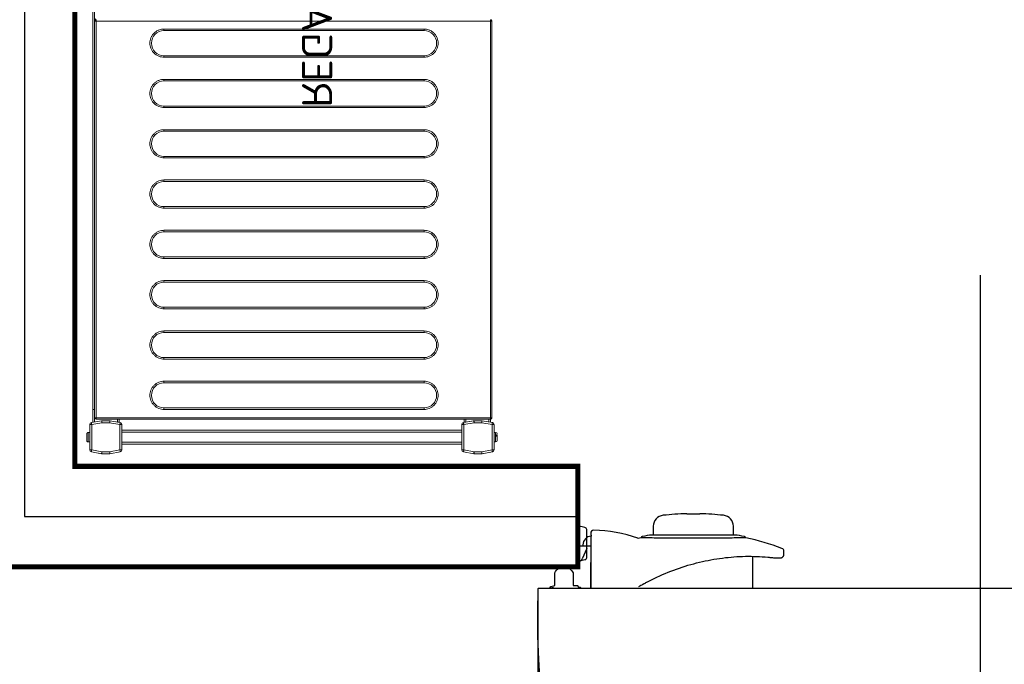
# Model space of a CAD drawing. Header units: millimetres. Extents: x 6161 to 8965, y -9035 to -5431.
# Tile 118 of 256: x 8078 to 8176, y -7327 to -7263. Entities that reach past the tile are written whole.
import ezdxf

# ---------------------------------------------------------------- set-up
doc = ezdxf.new("R2010")
doc.units = ezdxf.units.MM
doc.linetypes.add('DASHED', pattern=[19.05, 12.7, -6.35])
doc.layers.add('Komory', color=132, linetype='Continuous')
doc.layers.add('Regały', color=3, linetype='Continuous')
doc.styles.add('RomanS', font='romans.shx')
doc.linetypes.add('BATTING', pattern='A,0.0001,-0.1,[134,ltypeshp.shx,S=0.1,R=0,X=-0.1,Y=0],-0.2,[134,ltypeshp.shx,S=0.1,R=180,X=0.1,Y=0],-0.1', length=0.4001)

# ---------------------------------------------------------------- blocks, each defined once
blk = doc.blocks.new('*U586')
at = {"const_width": 0.5}
blk.add_lwpolyline([(140, 330), (140, 340), (200, 340), (200, 0), (0, 0), (0, 340), (60, 340), (60, 330), (10, 330), (10, 10), (190, 10), (190, 330)], close=True, dxfattribs=at)
at = {"color": 253, "linetype": 'BATTING', "ltscale": 12, "true_color": 0xadadad}
blk.add_lwpolyline([(60, 335), (5, 335), (5, 5), (195, 5), (195, 335), (140, 335)], dxfattribs=at)
blk = doc.blocks.new('*U504')
blk.add_line((40, 24), (40, -24))
at = {"transparency": 33554687}
for p, q in [((62.63, 7.099), (62.602, 3.943)), ((78.72, 7.099), (62.63, 7.099)), ((73.589, 6.764), (73.742, 6.855)), ((73.742, 6.855), (73.859, 6.923)), ((73.859, 6.923), (73.979, 6.989)), ((78.706, 7.099), (78.679, 1.943)), ((78.72, 2.949), (78.72, 7.099)), ((71.872, 5.879), (71.596, 5.757)), ((72.147, 6.005), (71.872, 5.879)), ((72.421, 6.135), (72.147, 6.005)), ((72.693, 6.269), (72.421, 6.135)), ((72.965, 6.407), (72.693, 6.269)), ((73.147, 6.502), (72.965, 6.407)), ((73.185, 6.523), (73.147, 6.502)), ((73.244, 6.556), (73.185, 6.523)), ((73.261, 6.566), (73.244, 6.556)), ((73.438, 6.673), (73.261, 6.566)), ((73.438, 6.673), (73.589, 6.764)), ((69.35, 4.923), (69.065, 4.837)), ((69.633, 5.014), (69.35, 4.923)), ((69.916, 5.108), (69.633, 5.014)), ((70.199, 5.207), (69.916, 5.108)), ((70.481, 5.309), (70.199, 5.207)), ((70.761, 5.415), (70.481, 5.309)), ((71.041, 5.525), (70.761, 5.415)), ((71.319, 5.639), (71.041, 5.525)), ((71.596, 5.757), (71.319, 5.639)), ((59.58, 3.925), (59.569, 3.912)), ((59.594, 3.941), (59.58, 3.925)), ((59.611, 3.961), (59.594, 3.941)), ((59.632, 3.984), (59.611, 3.961)), ((59.655, 4.011), (59.632, 3.984)), ((59.669, 4.027), (59.655, 4.011)), ((59.681, 4.04), (59.676, 4.035)), ((59.698, 4.052), (59.681, 4.04)), ((59.716, 4.063), (59.698, 4.052)), ((59.738, 4.072), (59.716, 4.063)), ((59.771, 4.082), (59.738, 4.072)), ((59.807, 4.089), (59.771, 4.082)), ((59.845, 4.094), (59.807, 4.089)), ((59.886, 4.097), (59.845, 4.094)), ((59.93, 4.1), (59.886, 4.097)), ((59.978, 4.101), (59.93, 4.1)), ((60.029, 4.102), (59.978, 4.101)), ((60.083, 4.101), (60.029, 4.102)), ((60.142, 4.1), (60.083, 4.101)), ((60.204, 4.098), (60.142, 4.1)), ((60.27, 4.095), (60.204, 4.098)), ((60.34, 4.091), (60.27, 4.095)), ((60.413, 4.087), (60.34, 4.091)), ((60.489, 4.082), (60.413, 4.087)), ((60.569, 4.076), (60.489, 4.082)), ((60.651, 4.069), (60.569, 4.076)), ((60.736, 4.062), (60.651, 4.069)), ((60.824, 4.055), (60.736, 4.062)), ((60.914, 4.047), (60.824, 4.055)), ((61.008, 4.038), (60.914, 4.047)), ((61.093, 4.03), (61.008, 4.038)), ((61.118, 4.027), (61.093, 4.03)), ((61.395, 4.003), (61.118, 4.027)), ((61.673, 3.982), (61.395, 4.003)), ((61.951, 3.966), (61.673, 3.982)), ((62.231, 3.953), (61.951, 3.966)), ((62.512, 3.944), (62.231, 3.953)), ((62.793, 3.94), (62.512, 3.944)), ((63.075, 3.939), (62.793, 3.94)), ((63.357, 3.942), (63.075, 3.939)), ((63.641, 3.949), (63.357, 3.942)), ((63.925, 3.96), (63.641, 3.949)), ((64.209, 3.975), (63.925, 3.96)), ((64.493, 3.994), (64.209, 3.975)), ((64.777, 4.017), (64.493, 3.994)), ((65.062, 4.044), (64.777, 4.017)), ((65.347, 4.075), (65.062, 4.044)), ((65.632, 4.109), (65.347, 4.075)), ((65.918, 4.148), (65.632, 4.109)), ((66.204, 4.191), (65.918, 4.148)), ((66.49, 4.237), (66.204, 4.191)), ((66.775, 4.288), (66.49, 4.237)), ((67.062, 4.342), (66.775, 4.288)), ((67.348, 4.401), (67.062, 4.342)), ((67.635, 4.464), (67.348, 4.401)), ((67.922, 4.53), (67.635, 4.464)), ((68.208, 4.601), (67.922, 4.53)), ((68.494, 4.676), (68.208, 4.601)), ((68.78, 4.754), (68.494, 4.676)), ((69.065, 4.837), (68.78, 4.754)), ((79.1, 3.989), (79.1, 2.889)), ((79.132, 3.16), (79.566, 4.183)), ((79.322, 4.279), (79.724, 4.386)), ((79.897, 4.471), (80, 4.499)), ((59.53, 3.83), (59.53, 3.432)), ((59.557, 3.898), (59.555, 3.896)), ((59.561, 3.903), (59.557, 3.898)), ((59.569, 3.912), (59.561, 3.903)), ((78.72, 2.949), (78.684, 2.949)), ((63.306, 2.101), (63.306, 2.101)), ((63.306, 2.101), (63.317, 2.101)), ((63.317, 2.101), (63.344, 2.101)), ((63.344, 2.101), (63.388, 2.102)), ((63.35, 2.101), (63.35, 2.08)), ((63.388, 2.102), (63.449, 2.103)), ((63.449, 2.103), (63.525, 2.105)), ((63.525, 2.105), (63.617, 2.106)), ((63.617, 2.106), (63.724, 2.108)), ((63.724, 2.108), (63.847, 2.11)), ((63.847, 2.11), (63.984, 2.113)), ((63.984, 2.113), (64.136, 2.115)), ((64.136, 2.115), (64.302, 2.118)), ((64.302, 2.118), (64.482, 2.12)), ((64.482, 2.12), (64.673, 2.123)), ((64.673, 2.123), (64.877, 2.126)), ((64.877, 2.126), (65.092, 2.129)), ((65.092, 2.129), (65.319, 2.131)), ((65.319, 2.131), (65.556, 2.134)), ((65.556, 2.134), (65.803, 2.137)), ((65.803, 2.137), (66.057, 2.139)), ((66.057, 2.139), (66.319, 2.141)), ((66.319, 2.141), (66.588, 2.143)), ((66.588, 2.143), (66.864, 2.145)), ((66.864, 2.145), (67.145, 2.146)), ((67.145, 2.146), (67.431, 2.148)), ((67.431, 2.148), (67.72, 2.149)), ((67.72, 2.149), (68.01, 2.149)), ((68.01, 2.149), (68.303, 2.15)), ((68.303, 2.15), (68.596, 2.15)), ((68.596, 2.15), (68.89, 2.15)), ((68.89, 2.15), (69.183, 2.149)), ((69.183, 2.149), (69.474, 2.148)), ((69.474, 2.148), (69.76, 2.147)), ((69.76, 2.147), (70.043, 2.146)), ((70.043, 2.146), (70.321, 2.144)), ((70.321, 2.144), (70.595, 2.142)), ((70.595, 2.142), (70.862, 2.14)), ((70.862, 2.14), (71.121, 2.138)), ((71.121, 2.138), (71.371, 2.135)), ((71.371, 2.135), (71.598, 2.133)), ((71.598, 2.133), (71.817, 2.131)), ((71.817, 2.131), (72.026, 2.128)), ((72.026, 2.128), (72.226, 2.125)), ((72.226, 2.125), (72.427, 2.123)), ((72.427, 2.123), (72.616, 2.12)), ((72.616, 2.12), (72.793, 2.117)), ((72.793, 2.117), (72.956, 2.115)), ((72.956, 2.115), (73.105, 2.112)), ((73.105, 2.112), (73.24, 2.11)), ((73.24, 2.11), (73.359, 2.108)), ((73.359, 2.108), (73.463, 2.106)), ((73.463, 2.106), (73.552, 2.104)), ((73.552, 2.104), (73.625, 2.103)), ((73.625, 2.103), (73.682, 2.102)), ((73.682, 2.102), (73.723, 2.101)), ((73.71, 2.08), (73.71, 2.101)), ((73.723, 2.101), (73.746, 2.101)), ((73.746, 2.101), (73.754, 2.101)), ((79.405, 2.889), (78.684, 2.889)), ((79.1, 2.064), (79.1, 1.382)), ((80, 2.899), (79.15, 2.899)), ((64.43, 1.824), (72.63, 1.824)), ((64.531, 1.824), (64.547, 0.941)), ((72.513, 0.941), (72.529, 1.824)), ((78.679, 1.927), (78.679, 1.943)), ((78.68, 1.896), (78.679, 1.927)), ((78.681, 1.871), (78.68, 1.896)), ((78.682, 1.854), (78.681, 1.871)), ((78.684, 1.849), (78.682, 1.854)), ((78.734, 1.849), (78.684, 1.849)), ((78.732, 1.649), (78.734, 1.849)), ((79.118, 1.278), (79.118, 1.267)), ((79.322, 1.08), (80, 0.899)), ((69.175, -0.294), (67.885, -0.294))]:
    blk.add_line(p, q, dxfattribs=at)
at = {"ltscale": 0.1, "transparency": 33554687}
blk.add_line((79.1, 2.889), (79.1, 2.064), dxfattribs=at)
at = {"transparency": 33554684}
for points in [[(-4, 7.229, 0.414214), (-3.92, 7.149), (83.92, 7.149, 0.414214), (84, 7.229), (84, 17.074, 0.414814), (83.926, 17.149), (-3.914, 17.149, 0.414814), (-4, 17.074), (-4, 7.229)], [(79.99, 6.949), (79.99, 6.999), (79.89, 6.999, -0.175422), (79.697, 7.068, -0.244753), (79.69, 7.086), (79.69, 7.124, -0.414214), (79.715, 7.149), (82.465, 7.149, -0.414214), (82.49, 7.124), (82.49, 7.086, -0.200685), (82.483, 7.068), (82.431, 7.033), (82.746, 7.102), (82.757, 7.054, -0.414214), (82.681, 6.934), (82.29, 6.849), (82.29, 5.57, -0.649069), (80.49, 5.599), (80.49, 6.849), (80.09, 6.849, -0.414214), (79.99, 6.949)]]:
    blk.add_lwpolyline(points, format="xyb", dxfattribs=at)
blk.add_lwpolyline([(80, 5), (80, -5)], dxfattribs=at)
at = {"color": 254, "linetype": 'DASHED', "true_color": 0xcfcfcf, "transparency": 33554684}
blk.add_arc((-7.1, 9.9), 91.128, 358.29304, 91.41577, dxfattribs=at)
at = {"transparency": 33554687}
for centre, radius, start, end in [((59.744, 3.962), 0.0994, 133.16224, 138.28437), ((79.4, 3.989), 0.3, 105, 180), ((80.026, 3.988), 0.5, 105, 157), ((59.63, 3.83), 0.1, 157.43873, 180), ((59.83, 3.432), 0.3, 179.92469, 249.38571), ((59.63, 3.83), 0.1, 138.55962, 157.43873), ((68.53, 26.549), 25, 249.37653, 257.94171), ((79.5, 3.004), 0.4, 157, 180), ((79.15, 2.949), 0.05, 180, 270), ((63.47, 2.08), 0.12, 180, 260.87795), ((67.446, 26.842), 25.2, 260.87795, 263.11218), ((69.614, 26.842), 25.2, 276.88782, 279.12205), ((73.59, 2.08), 0.12, 279.12205, 0), ((68.53, 26.549), 25, 282.06025, 282.64209), ((74.024, 2.057), 0.1, 70.80334, 102.83767), ((78.73, 15.349), 14, 250.50187, 268.75552), ((78.655, 2.789), 0.85, 271.62263, 0), ((79.405, 2.789), 0.1, 0, 90), ((64.43, 1.874), 0.05, 263.11218, 270), ((72.63, 1.874), 0.05, 270, 276.88782), ((78.432, 1.652), 0.3, 268.75552, 359.5), ((79.407, 1.382), 0.307, 179.99042, 199.87437), ((79.4, 1.37), 0.3, 200.09743, 255), ((65.647, 0.961), 1.1, 181, 263.57059), ((71.413, 0.961), 1.1, 276.42941, 359), ((68.53, 26.549), 26.85, 263.57059, 268.62246), ((68.53, 26.549), 26.85, 271.37754, 276.42941)]:
    blk.add_arc(centre, radius, start, end, dxfattribs=at)
blk = doc.blocks.new('*U56')
at = {"lineweight": 15}
for p, q in [((1.726, 0), (1.819, 0)), ((0.182, -0.465), (0, -1.5)), ((0.182, -0.474), (0, -1.509)), ((0.379, -0.509), (0.2, -1.526)), ((2.904, -0.3), (0.379, -0.3)), ((0.379, -0.309), (0.379, -0.509)), ((2.904, -0.309), (0.379, -0.309)), ((2.904, -0.509), (0.379, -0.509)), ((1.167, -0.15), (1.167, -0.3)), ((2.117, -0.15), (1.167, -0.15)), ((1.876, -0.12), (1.765, -0.12)), ((2.117, -0.3), (2.117, -0.15)), ((2.904, -0.509), (2.904, -0.309)), ((3.083, -1.526), (2.904, -0.509)), ((3.283, -1.5), (3.101, -0.465)), ((3.283, -1.509), (3.101, -0.474)), ((3.433, -0.675), (3.138, -0.675)), ((3.433, -0.825), (3.164, -0.825)), ((3.433, -0.665), (3.433, -39.865)), ((3.583, -0.665), (3.433, -0.665)), ((3.583, -0.515), (3.583, -0.518)), ((42.983, -0.515), (3.583, -0.515)), ((3.583, -0.518), (3.583, -0.665)), ((42.983, -0.665), (3.583, -0.665)), ((3.583, -0.665), (3.583, -39.865)), ((42.983, -0.518), (42.983, -0.515)), ((42.983, -0.665), (42.983, -0.518)), ((43.133, -0.665), (42.983, -0.665)), ((42.983, -39.865), (42.983, -0.665)), ((0, -1.5), (0, -2.3)), ((0, -1.509), (0, -2.291)), ((0.2, -1.526), (0.2, -2.291)), ((3.083, -2.291), (3.083, -1.526)), ((3.283, -1.509), (3.283, -1.5)), ((3.283, -2.291), (3.283, -1.509)), ((0, -2.291), (0.2, -2.291)), ((0, -2.3), (0, -2.302)), ((0.003, -2.326), (0.182, -3.343)), ((0.2, -2.291), (0.379, -3.309)), ((2.904, -3.309), (3.083, -2.291)), ((3.083, -2.291), (3.283, -2.291)), ((3.101, -3.343), (3.28, -2.326)), ((3.283, -2.375), (3.151, -3.125)), ((3.283, -2.3), (3.283, -2.291)), ((3.283, -2.3), (3.283, -2.375)), ((3.283, -2.301), (3.283, -2.3)), ((0.379, -3.309), (2.904, -3.309)), ((0.379, -3.309), (0.379, -3.509)), ((0.379, -3.509), (2.904, -3.509)), ((0.942, -3.509), (0.942, -37.3)), ((1.142, -3.509), (1.142, -37.3)), ((2.142, -3.509), (2.142, -37.3)), ((2.342, -3.509), (2.342, -37.3)), ((2.904, -3.509), (2.904, -3.309)), ((3.433, -3.275), (3.125, -3.275)), ((3.433, -3.125), (3.151, -3.125)), ((0.182, -37.465), (0, -38.5)), ((0, -38.5), (0.182, -37.465)), ((0.379, -37.5), (0.2, -38.517)), ((0.379, -37.3), (0.379, -37.5)), ((2.904, -37.3), (0.379, -37.3)), ((2.904, -37.5), (0.379, -37.5)), ((2.904, -37.5), (2.904, -37.3)), ((3.083, -38.517), (2.904, -37.5)), ((3.283, -38.5), (3.101, -37.465)), ((3.433, -37.575), (3.125, -37.575)), ((3.151, -37.725), (3.283, -38.475)), ((3.433, -37.725), (3.151, -37.725)), ((0, -38.5), (0, -39.283)), ((0, -39.3), (0, -38.5)), ((0.2, -38.517), (0.2, -39.283)), ((3.083, -39.283), (3.083, -38.517)), ((3.283, -38.475), (3.283, -38.5)), ((3.283, -39.283), (3.283, -38.5)), ((0, -39.283), (0.2, -39.283)), ((0.182, -40.335), (0, -39.3)), ((0.003, -39.317), (0.182, -40.335)), ((0.2, -39.283), (0.379, -40.3)), ((2.904, -40.3), (3.083, -39.283)), ((3.083, -39.283), (3.283, -39.283)), ((3.101, -40.335), (3.28, -39.317)), ((4.383, -40.025), (3.155, -40.025)), ((3.283, -39.3), (3.28, -39.317)), ((3.283, -39.283), (3.283, -39.3)), ((3.433, -39.865), (3.583, -39.865)), ((3.583, -39.865), (42.983, -39.865)), ((3.583, -39.971), (3.583, -39.865)), ((3.583, -40.015), (3.583, -39.971)), ((3.583, -40.015), (42.983, -40.015)), ((4.383, -40.015), (4.383, -40.025)), ((131.283, -40.025), (4.383, -40.025)), ((4.383, -40.025), (4.383, -40.175)), ((42.983, -39.865), (42.983, -39.971)), ((42.983, -39.865), (43.133, -39.865)), ((42.983, -39.971), (42.983, -40.015)), ((0.379, -40.3), (2.904, -40.3)), ((0.379, -40.3), (0.379, -40.5)), ((0.379, -40.5), (2.904, -40.5)), ((1.167, -40.5), (1.167, -40.65)), ((1.167, -40.65), (2.117, -40.65)), ((1.17, -40.68), (1.173, -40.68)), ((2.11, -40.68), (2.114, -40.68)), ((2.117, -40.65), (2.117, -40.5)), ((2.904, -40.5), (2.904, -40.3)), ((4.383, -40.175), (3.129, -40.175)), ((131.283, -40.175), (4.383, -40.175))]:
    blk.add_line(p, q, dxfattribs=at)
at = {"color": 253, "lineweight": 15, "true_color": 0xa6a6a6}
for p, q in [((4.403, -33.115), (4.403, -7.265)), ((4.403, -7.265), (4.553, -7.265)), ((4.553, -33.115), (4.553, -7.265)), ((7.053, -7.265), (7.053, -33.115)), ((7.053, -7.265), (7.203, -7.265)), ((7.203, -7.265), (7.203, -33.115)), ((9.403, -33.115), (9.403, -7.265)), ((9.403, -7.265), (9.553, -7.265)), ((9.553, -33.115), (9.553, -7.265)), ((12.053, -7.265), (12.053, -33.115)), ((12.053, -7.265), (12.203, -7.265)), ((12.203, -7.265), (12.203, -33.115)), ((14.403, -33.115), (14.403, -7.265)), ((14.403, -7.265), (14.553, -7.265)), ((14.553, -33.115), (14.553, -7.265)), ((17.053, -7.265), (17.053, -33.115)), ((17.053, -7.265), (17.203, -7.265)), ((17.203, -7.265), (17.203, -33.115)), ((19.403, -33.115), (19.403, -7.265)), ((19.403, -7.265), (19.553, -7.265)), ((19.553, -33.115), (19.553, -7.265)), ((22.053, -7.265), (22.053, -33.115)), ((22.053, -7.265), (22.203, -7.265)), ((22.203, -7.265), (22.203, -33.115)), ((24.403, -33.115), (24.403, -7.265)), ((24.403, -7.265), (24.553, -7.265)), ((24.553, -33.115), (24.553, -7.265)), ((27.053, -7.265), (27.053, -33.115)), ((27.053, -7.265), (27.203, -7.265)), ((27.203, -7.265), (27.203, -33.115)), ((29.403, -33.115), (29.403, -7.265)), ((29.403, -7.265), (29.553, -7.265)), ((29.553, -33.115), (29.553, -7.265)), ((32.053, -7.265), (32.053, -33.115)), ((32.053, -7.265), (32.203, -7.265)), ((32.203, -7.265), (32.203, -33.115)), ((34.403, -33.115), (34.403, -7.265)), ((34.403, -7.265), (34.553, -7.265)), ((34.553, -33.115), (34.553, -7.265)), ((37.053, -7.265), (37.053, -33.115)), ((37.053, -7.265), (37.203, -7.265)), ((37.203, -7.265), (37.203, -33.115)), ((39.403, -33.115), (39.403, -7.265)), ((39.403, -7.265), (39.553, -7.265)), ((39.553, -33.115), (39.553, -7.265)), ((42.053, -7.265), (42.053, -33.115)), ((42.053, -7.265), (42.203, -7.265)), ((42.203, -7.265), (42.203, -33.115)), ((4.403, -33.115), (4.553, -33.115)), ((7.203, -33.115), (7.053, -33.115)), ((9.403, -33.115), (9.553, -33.115)), ((12.203, -33.115), (12.053, -33.115)), ((14.403, -33.115), (14.553, -33.115)), ((17.203, -33.115), (17.053, -33.115)), ((19.403, -33.115), (19.553, -33.115)), ((22.203, -33.115), (22.053, -33.115)), ((24.403, -33.115), (24.553, -33.115)), ((27.203, -33.115), (27.053, -33.115)), ((29.403, -33.115), (29.553, -33.115)), ((32.203, -33.115), (32.053, -33.115)), ((34.403, -33.115), (34.553, -33.115)), ((37.203, -33.115), (37.053, -33.115)), ((39.403, -33.115), (39.553, -33.115)), ((42.203, -33.115), (42.053, -33.115))]:
    blk.add_line(p, q, dxfattribs=at)
at = {"lineweight": 15, "flags": 128}
for points in [[(0.379, -0.509), (0.341, -0.502), (0.304, -0.495), (0.27, -0.489), (0.24, -0.484), (0.216, -0.48), (0.197, -0.477), (0.186, -0.475), (0.182, -0.474)], [(3.101, -0.474), (3.097, -0.475), (3.086, -0.477), (3.068, -0.48), (3.043, -0.484), (3.013, -0.489), (2.979, -0.495), (2.942, -0.502), (2.904, -0.509)], [(0, -1.509), (0.003, -1.509), (0.012, -1.51), (0.027, -1.511), (0.047, -1.513), (0.071, -1.515), (0.1, -1.517), (0.132, -1.52), (0.165, -1.523), (0.2, -1.526)], [(3.083, -1.526), (3.122, -1.523), (3.16, -1.52), (3.194, -1.517), (3.225, -1.514), (3.249, -1.512), (3.268, -1.51), (3.279, -1.509), (3.283, -1.509)], [(0.2, -2.291), (0.162, -2.298), (0.125, -2.305), (0.091, -2.311), (0.061, -2.316), (0.036, -2.32), (0.018, -2.323), (0.007, -2.325), (0.003, -2.326)], [(3.28, -2.326), (3.276, -2.325), (3.265, -2.323), (3.247, -2.32), (3.222, -2.316), (3.193, -2.311), (3.159, -2.305), (3.122, -2.298), (3.083, -2.291)], [(0.182, -3.343), (0.186, -3.343), (0.197, -3.341), (0.216, -3.338), (0.24, -3.333), (0.27, -3.328), (0.304, -3.322), (0.341, -3.316), (0.379, -3.309)], [(2.904, -3.309), (2.942, -3.316), (2.979, -3.322), (3.013, -3.328), (3.043, -3.333), (3.068, -3.338), (3.086, -3.341), (3.097, -3.343), (3.101, -3.343)], [(3.151, -3.125), (3.146, -3.151), (3.142, -3.176), (3.138, -3.2), (3.134, -3.221), (3.131, -3.24), (3.128, -3.255), (3.126, -3.266), (3.125, -3.273), (3.125, -3.275)], [(0.379, -37.5), (0.341, -37.493), (0.304, -37.487), (0.27, -37.481), (0.24, -37.475), (0.216, -37.471), (0.197, -37.468), (0.186, -37.466), (0.182, -37.465)], [(3.101, -37.465), (3.097, -37.466), (3.086, -37.468), (3.068, -37.471), (3.043, -37.475), (3.013, -37.481), (2.979, -37.487), (2.942, -37.493), (2.904, -37.5)], [(3.125, -37.575), (3.125, -37.578), (3.127, -37.586), (3.129, -37.6), (3.132, -37.619), (3.136, -37.642), (3.141, -37.668), (3.146, -37.696), (3.151, -37.725)], [(0, -38.5), (0.004, -38.5), (0.015, -38.501), (0.034, -38.503), (0.059, -38.505), (0.089, -38.508), (0.123, -38.511), (0.161, -38.514), (0.2, -38.517)], [(3.083, -38.517), (3.118, -38.514), (3.152, -38.512), (3.183, -38.509), (3.212, -38.506), (3.236, -38.504), (3.256, -38.502), (3.271, -38.501), (3.28, -38.5), (3.283, -38.5)], [(0.2, -39.283), (0.162, -39.289), (0.125, -39.296), (0.091, -39.302), (0.061, -39.307), (0.036, -39.311), (0.018, -39.315), (0.007, -39.317), (0.003, -39.317)], [(3.28, -39.317), (3.276, -39.317), (3.265, -39.315), (3.247, -39.311), (3.222, -39.307), (3.193, -39.302), (3.159, -39.296), (3.122, -39.289), (3.083, -39.283)], [(0.182, -40.335), (0.186, -40.334), (0.197, -40.332), (0.216, -40.329), (0.24, -40.325), (0.27, -40.319), (0.304, -40.313), (0.341, -40.307), (0.379, -40.3)], [(2.904, -40.3), (2.942, -40.307), (2.979, -40.313), (3.013, -40.319), (3.043, -40.325), (3.068, -40.329), (3.086, -40.332), (3.097, -40.334), (3.101, -40.335)]]:
    blk.add_lwpolyline(points, dxfattribs=at)
at = {"lineweight": 15}
for centre, radius, start, end in [((0.379, -0.5), 0.2, 90, 170), ((0.379, -0.509), 0.2, 90, 170), ((1.317, -0.15), 0.15, 90, 180), ((1.967, -0.15), 0.15, 0, 90), ((2.904, -0.5), 0.2, 10, 90), ((2.904, -0.509), 0.2, 10, 90), ((0.2, -2.291), 0.2, 180, 190), ((3.083, -2.291), 0.2, 350, 0), ((0.379, -3.309), 0.2, 190, 270), ((2.904, -3.309), 0.2, 270, 350), ((0.379, -37.5), 0.2, 90, 170), ((0.379, -37.5), 0.2, 90, 170), ((2.904, -37.5), 0.2, 10, 90), ((0.2, -39.283), 0.2, 180, 190), ((3.083, -39.283), 0.2, 350, 0), ((3.583, -39.865), 0.15, 180, 270), ((42.983, -39.865), 0.15, 270, 0), ((43.283, -39.865), 0.15, 180, 270), ((0.379, -40.3), 0.2, 190, 270), ((0.379, -40.3), 0.2, 190, 270), ((1.317, -40.65), 0.15, 180, 191.53696), ((1.967, -40.65), 0.15, 348.46304, 0), ((2.904, -40.3), 0.2, 270, 350)]:
    blk.add_arc(centre, radius, start, end, dxfattribs=at)
at = {"color": 253, "lineweight": 15, "true_color": 0xa6a6a6}
for centre, start, end in [((5.803, -7.265), 0, 180), ((10.803, -7.265), 0, 180), ((15.803, -7.265), 0, 180), ((20.803, -7.265), 0, 180), ((25.803, -7.265), 0, 180), ((30.803, -7.265), 0, 180), ((35.803, -7.265), 0, 180), ((40.803, -7.265), 0, 180), ((5.803, -33.115), 180, 0), ((10.803, -33.115), 180, 0), ((15.803, -33.115), 180, 0), ((20.803, -33.115), 180, 0), ((25.803, -33.115), 180, 0), ((30.803, -33.115), 180, 0), ((35.803, -33.115), 180, 0), ((40.803, -33.115), 180, 0)]:
    blk.add_arc(centre, 1.25, start, end, dxfattribs=at)
at = {"lineweight": 15}
for points, knots in [([(1.708, 0), (1.672, 0), (1.597, 0), (1.486, 0), (1.395, 0), (1.338, 0), (1.312, 0), (1.318, 0), (1.319, 0)], [0, 0, 0, 0, 0.188945, 0.389816, 0.590684, 0.779625, 0.968579, 1, 1, 1, 1]), ([(1.765, -0.12), (1.763, -0.104), (1.759, -0.072), (1.746, -0.033), (1.729, -0.006), (1.715, -0.002), (1.708, 0)], [0, 0, 0, 0, 0.243636, 0.487267, 0.73198, 1, 1, 1, 1]), ([(1.921, 0), (1.915, 0), (1.893, 0), (1.849, 0), (1.819, 0)], [0, 0, 0, 0, 0.31192, 1, 1, 1, 1]), ([(1.819, 0), (1.826, -0.002), (1.839, -0.005), (1.856, -0.031), (1.87, -0.07), (1.874, -0.103), (1.876, -0.12)], [0, 0, 0, 0, 0.250222, 0.500532, 0.748158, 1, 1, 1, 1]), ([(3.583, -0.518), (3.573, -0.519), (3.553, -0.521), (3.523, -0.53), (3.497, -0.545), (3.467, -0.57), (3.439, -0.61), (3.435, -0.648), (3.433, -0.667)], [0, 0, 0, 0, 0.130769, 0.260026, 0.387968, 0.514575, 0.761736, 1, 1, 1, 1]), ([(43.133, -0.667), (43.131, -0.648), (43.128, -0.61), (43.1, -0.57), (43.07, -0.545), (43.043, -0.53), (43.014, -0.521), (42.993, -0.519), (42.983, -0.518)], [0, 0, 0, 0, 0.238262, 0.485424, 0.612031, 0.739977, 0.869231, 1, 1, 1, 1]), ([(1.173, -40.68), (1.178, -40.696), (1.188, -40.728), (1.223, -40.767), (1.268, -40.794), (1.304, -40.798), (1.322, -40.8)], [0, 0, 0, 0, 0.243643, 0.487245, 0.731956, 1, 1, 1, 1]), ([(1.322, -40.8), (1.332, -40.8), (1.353, -40.8), (1.43, -40.8), (1.53, -40.8), (1.642, -40.8), (1.753, -40.8), (1.853, -40.8), (1.93, -40.8), (1.951, -40.8), (1.961, -40.8)], [0, 0, 0, 0, 0.121175, 0.250001, 0.378823, 0.5, 0.621177, 0.749999, 0.878825, 1, 1, 1, 1]), ([(1.961, -40.8), (1.978, -40.798), (2.013, -40.795), (2.058, -40.769), (2.094, -40.73), (2.105, -40.697), (2.11, -40.68)], [0, 0, 0, 0, 0.250219, 0.500551, 0.74815, 1, 1, 1, 1])]:
    blk.add_open_spline(points, degree=3, knots=knots, dxfattribs=at)
at = {"color": 253, "lineweight": 15, "true_color": 0xa6a6a6}
for points, knots in [([(4.403, -7.265), (4.408, -7.18), (4.417, -7.004), (4.495, -6.743), (4.624, -6.492), (4.806, -6.268), (5.03, -6.086), (5.281, -5.956), (5.542, -5.881), (5.803, -5.857), (6.064, -5.881), (6.325, -5.956), (6.576, -6.086), (6.8, -6.268), (6.982, -6.492), (7.111, -6.743), (7.189, -7.004), (7.199, -7.18), (7.203, -7.265)], [0, 0, 0, 0, 0.058258, 0.120006, 0.18432, 0.25, 0.31568, 0.379994, 0.441742, 0.5, 0.558258, 0.620006, 0.68432, 0.75, 0.81568, 0.879994, 0.941742, 1, 1, 1, 1]), ([(9.403, -7.265), (9.408, -7.18), (9.417, -7.004), (9.495, -6.743), (9.624, -6.492), (9.806, -6.268), (10.03, -6.086), (10.281, -5.956), (10.542, -5.881), (10.803, -5.857), (11.064, -5.881), (11.325, -5.956), (11.576, -6.086), (11.8, -6.268), (11.982, -6.492), (12.111, -6.743), (12.189, -7.004), (12.199, -7.18), (12.203, -7.265)], [0, 0, 0, 0, 0.058258, 0.120006, 0.18432, 0.25, 0.31568, 0.379994, 0.441742, 0.5, 0.558258, 0.620006, 0.68432, 0.75, 0.81568, 0.879994, 0.941742, 1, 1, 1, 1]), ([(14.403, -7.265), (14.408, -7.18), (14.417, -7.004), (14.495, -6.743), (14.624, -6.492), (14.806, -6.268), (15.03, -6.086), (15.281, -5.956), (15.542, -5.881), (15.803, -5.857), (16.064, -5.881), (16.325, -5.956), (16.576, -6.086), (16.8, -6.268), (16.982, -6.492), (17.111, -6.743), (17.189, -7.004), (17.199, -7.18), (17.203, -7.265)], [0, 0, 0, 0, 0.058258, 0.120006, 0.18432, 0.25, 0.31568, 0.379994, 0.441742, 0.5, 0.558258, 0.620006, 0.68432, 0.75, 0.81568, 0.879994, 0.941742, 1, 1, 1, 1]), ([(19.403, -7.265), (19.408, -7.18), (19.417, -7.004), (19.495, -6.743), (19.624, -6.492), (19.806, -6.268), (20.03, -6.086), (20.281, -5.956), (20.542, -5.881), (20.803, -5.857), (21.064, -5.881), (21.325, -5.956), (21.576, -6.086), (21.8, -6.268), (21.982, -6.492), (22.111, -6.743), (22.189, -7.004), (22.199, -7.18), (22.203, -7.265)], [0, 0, 0, 0, 0.058258, 0.120006, 0.18432, 0.25, 0.31568, 0.379994, 0.441742, 0.5, 0.558258, 0.620006, 0.68432, 0.75, 0.81568, 0.879994, 0.941742, 1, 1, 1, 1]), ([(24.403, -7.265), (24.408, -7.18), (24.417, -7.004), (24.495, -6.743), (24.624, -6.492), (24.806, -6.268), (25.03, -6.086), (25.281, -5.956), (25.542, -5.881), (25.803, -5.857), (26.064, -5.881), (26.325, -5.956), (26.576, -6.086), (26.8, -6.268), (26.982, -6.492), (27.111, -6.743), (27.189, -7.004), (27.199, -7.18), (27.203, -7.265)], [0, 0, 0, 0, 0.058258, 0.120006, 0.18432, 0.25, 0.31568, 0.379994, 0.441742, 0.5, 0.558258, 0.620006, 0.68432, 0.75, 0.81568, 0.879994, 0.941742, 1, 1, 1, 1]), ([(29.403, -7.265), (29.408, -7.18), (29.417, -7.004), (29.495, -6.743), (29.624, -6.492), (29.806, -6.268), (30.03, -6.086), (30.281, -5.956), (30.542, -5.881), (30.803, -5.857), (31.064, -5.881), (31.325, -5.956), (31.576, -6.086), (31.8, -6.268), (31.982, -6.492), (32.111, -6.743), (32.189, -7.004), (32.199, -7.18), (32.203, -7.265)], [0, 0, 0, 0, 0.058258, 0.120006, 0.18432, 0.25, 0.31568, 0.379994, 0.441742, 0.5, 0.558258, 0.620006, 0.68432, 0.75, 0.81568, 0.879994, 0.941742, 1, 1, 1, 1]), ([(34.403, -7.265), (34.408, -7.18), (34.417, -7.004), (34.495, -6.743), (34.624, -6.492), (34.806, -6.268), (35.03, -6.086), (35.281, -5.956), (35.542, -5.881), (35.803, -5.857), (36.064, -5.881), (36.325, -5.956), (36.576, -6.086), (36.8, -6.268), (36.982, -6.492), (37.111, -6.743), (37.189, -7.004), (37.199, -7.18), (37.203, -7.265)], [0, 0, 0, 0, 0.058258, 0.120006, 0.18432, 0.25, 0.31568, 0.379994, 0.441742, 0.5, 0.558258, 0.620006, 0.68432, 0.75, 0.81568, 0.879994, 0.941742, 1, 1, 1, 1]), ([(39.403, -7.265), (39.408, -7.18), (39.417, -7.004), (39.495, -6.743), (39.624, -6.492), (39.806, -6.268), (40.03, -6.086), (40.281, -5.956), (40.542, -5.881), (40.803, -5.857), (41.064, -5.881), (41.325, -5.956), (41.576, -6.086), (41.8, -6.268), (41.982, -6.492), (42.111, -6.743), (42.189, -7.004), (42.199, -7.18), (42.203, -7.265)], [0, 0, 0, 0, 0.058258, 0.120006, 0.18432, 0.25, 0.31568, 0.379994, 0.441742, 0.5, 0.558258, 0.620005, 0.68432, 0.75, 0.81568, 0.879994, 0.941742, 1, 1, 1, 1]), ([(7.203, -33.115), (7.199, -33.2), (7.189, -33.376), (7.111, -33.637), (6.982, -33.888), (6.8, -34.112), (6.576, -34.294), (6.325, -34.424), (6.064, -34.499), (5.803, -34.523), (5.542, -34.499), (5.281, -34.424), (5.03, -34.294), (4.806, -34.112), (4.624, -33.888), (4.495, -33.637), (4.417, -33.376), (4.408, -33.2), (4.403, -33.115)], [0, 0, 0, 0, 0.058258, 0.120006, 0.18432, 0.25, 0.31568, 0.379994, 0.441742, 0.5, 0.558258, 0.620006, 0.68432, 0.75, 0.81568, 0.879994, 0.941742, 1, 1, 1, 1]), ([(12.203, -33.115), (12.199, -33.2), (12.189, -33.376), (12.111, -33.637), (11.982, -33.888), (11.8, -34.112), (11.576, -34.294), (11.325, -34.424), (11.064, -34.499), (10.803, -34.523), (10.542, -34.499), (10.281, -34.424), (10.03, -34.294), (9.806, -34.112), (9.624, -33.888), (9.495, -33.637), (9.417, -33.376), (9.408, -33.2), (9.403, -33.115)], [0, 0, 0, 0, 0.058258, 0.120006, 0.18432, 0.25, 0.31568, 0.379994, 0.441742, 0.5, 0.558258, 0.620006, 0.68432, 0.75, 0.81568, 0.879994, 0.941742, 1, 1, 1, 1]), ([(17.203, -33.115), (17.199, -33.2), (17.189, -33.376), (17.111, -33.637), (16.982, -33.888), (16.8, -34.112), (16.576, -34.294), (16.325, -34.424), (16.064, -34.499), (15.803, -34.523), (15.542, -34.499), (15.281, -34.424), (15.03, -34.294), (14.806, -34.112), (14.624, -33.888), (14.495, -33.637), (14.417, -33.376), (14.408, -33.2), (14.403, -33.115)], [0, 0, 0, 0, 0.058258, 0.120006, 0.18432, 0.25, 0.31568, 0.379994, 0.441742, 0.5, 0.558258, 0.620006, 0.68432, 0.75, 0.81568, 0.879994, 0.941742, 1, 1, 1, 1]), ([(22.203, -33.115), (22.199, -33.2), (22.189, -33.376), (22.111, -33.637), (21.982, -33.888), (21.8, -34.112), (21.576, -34.294), (21.325, -34.424), (21.064, -34.499), (20.803, -34.523), (20.542, -34.499), (20.281, -34.424), (20.03, -34.294), (19.806, -34.112), (19.624, -33.888), (19.495, -33.637), (19.417, -33.376), (19.408, -33.2), (19.403, -33.115)], [0, 0, 0, 0, 0.058258, 0.120006, 0.18432, 0.25, 0.31568, 0.379994, 0.441742, 0.5, 0.558258, 0.620006, 0.684321, 0.75, 0.81568, 0.879994, 0.941742, 1, 1, 1, 1]), ([(27.203, -33.115), (27.199, -33.2), (27.189, -33.376), (27.111, -33.637), (26.982, -33.888), (26.8, -34.112), (26.576, -34.294), (26.325, -34.424), (26.064, -34.499), (25.803, -34.523), (25.542, -34.499), (25.281, -34.424), (25.03, -34.294), (24.806, -34.112), (24.624, -33.888), (24.495, -33.637), (24.417, -33.376), (24.408, -33.2), (24.403, -33.115)], [0, 0, 0, 0, 0.058258, 0.120005, 0.18432, 0.25, 0.31568, 0.379994, 0.441742, 0.5, 0.558258, 0.620006, 0.684321, 0.75, 0.81568, 0.879994, 0.941742, 1, 1, 1, 1]), ([(32.203, -33.115), (32.199, -33.2), (32.189, -33.376), (32.111, -33.637), (31.982, -33.888), (31.8, -34.112), (31.576, -34.294), (31.325, -34.424), (31.064, -34.499), (30.803, -34.523), (30.542, -34.499), (30.281, -34.424), (30.03, -34.294), (29.806, -34.112), (29.624, -33.888), (29.495, -33.637), (29.417, -33.376), (29.408, -33.2), (29.403, -33.115)], [0, 0, 0, 0, 0.058258, 0.1200055, 0.1843203, 0.2500001, 0.3156796, 0.3799944, 0.441742, 0.5000001, 0.5582579, 0.6200055, 0.6843203, 0.7499998, 0.8156796, 0.8799944, 0.941742, 1, 1, 1, 1]), ([(37.203, -33.115), (37.199, -33.2), (37.189, -33.376), (37.111, -33.637), (36.982, -33.888), (36.8, -34.112), (36.576, -34.294), (36.325, -34.424), (36.064, -34.499), (35.803, -34.523), (35.542, -34.499), (35.281, -34.424), (35.03, -34.294), (34.806, -34.112), (34.624, -33.888), (34.495, -33.637), (34.417, -33.376), (34.408, -33.2), (34.403, -33.115)], [0, 0, 0, 0, 0.058258, 0.1200055, 0.1843201, 0.2499999, 0.3156797, 0.3799945, 0.4417421, 0.4999999, 0.558258, 0.6200056, 0.6843204, 0.7499999, 0.8156796, 0.8799944, 0.941742, 1, 1, 1, 1]), ([(42.203, -33.115), (42.199, -33.2), (42.189, -33.376), (42.111, -33.637), (41.982, -33.888), (41.8, -34.112), (41.576, -34.294), (41.325, -34.424), (41.064, -34.499), (40.803, -34.523), (40.542, -34.499), (40.281, -34.424), (40.03, -34.294), (39.806, -34.112), (39.624, -33.888), (39.495, -33.637), (39.417, -33.376), (39.408, -33.2), (39.403, -33.115)], [0, 0, 0, 0, 0.058258, 0.120005, 0.18432, 0.25, 0.315679, 0.379995, 0.441742, 0.5, 0.558258, 0.620006, 0.68432, 0.75, 0.81568, 0.879994, 0.941742, 1, 1, 1, 1])]:
    blk.add_open_spline(points, degree=3, knots=knots, dxfattribs=at)
at = {"color": 7, "insert": (67.85, -20.4), "char_height": 3, "width": 135.7, "attachment_point": 5, "style": 'RomanS'}
blk.add_mtext('REGAŁ CHŁODNICZY MAGAZYNOWY\\P1357x408mm', dxfattribs=at)

msp = doc.modelspace()

# ---------------------------------------------------------------- block references
at = {"layer": 'Komory'}
for name, p, rotation in [('*U586', (8273.242, -6977.742), 179.9999999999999), ('*U504', (8213.242, -7312.742), 180)]:
    msp.add_blockref(name, p, dxfattribs=dict(at, rotation=rotation))
at = {"layer": 'Regały', "linetype": 'Continuous', "lineweight": 25, "xscale": -1, "rotation": 270}
msp.add_blockref('*U56', (8125.21, -7306.488), dxfattribs=at)

doc.saveas('drawing.dxf')
